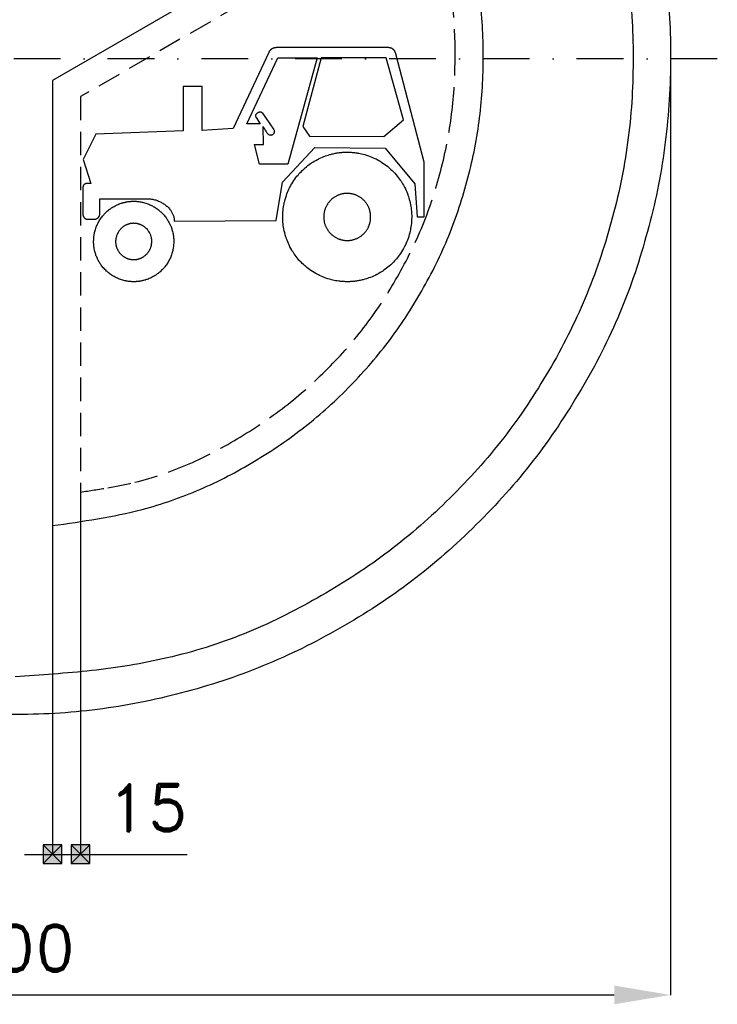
# Model space of a CAD drawing. Header units: millimetres. Extents: x -408 to 375, y -505 to 375.
# Tile 2 of 3: x 3 to 375, y -505 to 21. Entities that reach past the tile are written whole.
import ezdxf

# ---------------------------------------------------------------- set-up
doc = ezdxf.new("R2010")
doc.units = ezdxf.units.MM
doc.header["$LTSCALE"] = 5
doc.linetypes.add('ČERCHOVANÁX2', pattern=[2, 1, -0.5, 0, -0.5])
doc.linetypes.add('ČÁRKOVANÁX2', pattern=[1.5, 1, -0.5])
doc.layers.add('Kóty', color=2, linetype='Continuous')
doc.layers.add('Značka', color=7, linetype='Continuous')
doc.styles.get("Standard").update_dxf_attribs({"font": 'romand.shx', "height": 25})
doc.dimstyles.get("Standard").update_dxf_attribs({"dimtxt": 25, "dimasz": 30, "dimexe": 0.18, "dimexo": 0.0625, "dimgap": 12.5, "dimtad": 1, "dimdec": 0, "dimzin": 0, "dimdsep": 46, "dimtxsty": 'Standard', "dimcen": 0.09, "dimadec": 0, "dimazin": 0, "dimtfac": 1, "dimtdec": 0, "dimtofl": 0, "dimtmove": 0, "dimatfit": 3, "dimfxl": 1, "dimtolj": 1, "dimtzin": 0, "dimarcsym": 0})

# ---------------------------------------------------------------- blocks, each defined once
blk = doc.blocks.new('*D4')
at = {"layer": 'Defpoints', "color": 0, "transparency": 16777216}
for p in [(-350.03, 0), (349.99, -2.29), (349.99, -499.82)]:
    blk.add_point(p, dxfattribs=at)
at = {"layer": 'Kóty', "color": 0, "lineweight": -2, "transparency": 16777216}
for p, q in [((-350.03, -0.06), (-350.03, -500)), ((349.99, -2.35), (349.99, -500)), ((-320.03, -499.82), (319.99, -499.82))]:
    blk.add_line(p, q, dxfattribs=at)
at = {"layer": 'Kóty', "color": 0, "transparency": 16777216}
for points in [[(-320.03, -494.82), (-320.03, -504.82), (-350.03, -499.82)], [(319.99, -494.82), (319.99, -504.82), (349.99, -499.82)]]:
    blk.add_solid(points, dxfattribs=at)
at = {"layer": 'Kóty', "color": 0, "transparency": 16777216, "insert": (-0.02, -474.82), "char_height": 25, "attachment_point": 5}
blk.add_mtext('\\A1;700', dxfattribs=at)

msp = doc.modelspace()

# ---------------------------------------------------------------- hatches: boundary and pattern name
at = {"layer": 'Kóty'}
h = msp.add_hatch(color=256, dxfattribs=at)
h.dxf.hatch_style = 1
h.paths.add_polyline_path([(15.002, -429.637), (25.002, -429.637), (25.002, -419.637), (15.002, -419.637)])
h = msp.add_hatch(color=256, dxfattribs=at)
h.dxf.hatch_style = 1
h.paths.add_polyline_path([(29.999, -429.637), (39.999, -429.637), (39.999, -419.637), (29.999, -419.637)])

# ---------------------------------------------------------------- linework, layer by layer
for p, q in [((34.999, -231.355), (34.999, -424.997)), ((20.002, -249.213), (20.002, -424.997))]:
    msp.add_line(p, q, dxfattribs=at)
for points in [[(15.002, -429.637), (25.002, -429.637), (25.002, -419.637), (15.002, -419.637)], [(29.999, -429.637), (39.999, -429.637), (39.999, -419.637), (29.999, -419.637)]]:
    msp.add_lwpolyline(points, close=True, dxfattribs=at)
for points in [[(15.002, -419.637), (25.002, -429.637)], [(25.002, -419.637), (15.002, -429.637)], [(29.999, -419.637), (39.999, -429.637)], [(39.999, -419.637), (29.999, -429.637)], [(5.002, -424.817), (92.002, -424.817)]]:
    msp.add_lwpolyline(points, dxfattribs=at)
at = {"layer": 'Značka', "color": 6, "linetype": 'ČERCHOVANÁX2', "lineweight": 25, "ltscale": 5}
msp.add_line((375, 0), (-375, 0), dxfattribs=at)
at = {"layer": 'Značka', "color": 1}
for points in [[(20.002, -249.213, 0.0073646), (44.096, -245.613, 0.0222226), (67.867, -240.61, 0.0377358), (98.726, -229.914, 0.0344418), (127.835, -214.847, 0.033539), (154.857, -196.37, 0.0344066), (179.091, -174.441, 0.0346032), (200.412, -149.652, 0.0343433), (218.144, -122.148, 0.0343907), (232.339, -92.659, 0.0347951), (242.328, -61.528, 0.03439), (248.341, -29.415, 0.0328411), (250.001, 3.287, 0.0345851), (247.728, 36.004, 0.0404263), (240.635, 67.876, 0.0211478), (233.78, 87.764, 0.0070156), (225.799, 107.278), (20.002, -11.533), (20.002, -249.213)], [(327.882, 38.82, -0.0344163), (330, -4.307, -0.0344127), (326.754, -47.364, -0.0344293), (317.638, -89.566, -0.0344217), (303.358, -130.307, -0.0343349), (283.629, -168.721, -0.0344144), (259.289, -204.411, -0.0348199), (230.291, -236.376, -0.0343952), (197.55, -264.436, -0.0327193), (161.259, -287.922, -0.0345761), (122.345, -306.945, -0.0409468), (81.237, -319.848, -0.0317599), (40.949, -326.623, -0.0104666), (0, -330)]]:
    msp.add_lwpolyline(points, format="xyb", dxfattribs=at)
at = {"layer": 'Značka', "color": 6, "linetype": 'ČÁRKOVANÁX2', "ltscale": 2.5}
msp.add_lwpolyline([(34.999, -231.292, 0.0057517), (49.601, -229.025, 0.0173354), (64.049, -226.093, 0.0432983), (92.988, -216.231, 0.0348301), (120.201, -201.919, 0.0323401), (145.615, -184.487, 0.0345062), (168.407, -163.888, 0.0349816), (188.432, -140.598, 0.0342356), (205.087, -114.725, 0.0343121), (218.432, -86.999, 0.0353086), (227.788, -57.752, 0.0344075), (233.37, -27.532, 0.0308437), (234.978, 3.286, 0.0346749), (233.065, 33.939, 0.0477224), (226.217, 63.656, 0.015622), (222.334, 74.632, 0.0051919), (217.99, 85.456), (34.999, -20.194), (34.999, -231.292)], format="xyb", dxfattribs=at)
at = {"layer": 'Značka', "color": 5}
for points in [[(347.509, 43.384, -0.0342652), (350, 0)], [(99.996, -38.216), (99.974, -14.708), (89.849, -14.708), (89.779, -38.497), (43.216, -40.237), (36.441, -53.682), (40.511, -66.614), (38.099, -66.623), (38.053, -66.624), (38.007, -66.626, 0.0513274), (37.724, -66.672, 0.0479952), (37.454, -66.772, 0.0471004), (37.186, -66.926, 0.0391867), (36.949, -67.124, 0.0357064), (36.734, -67.359, 0.0338758), (36.553, -67.621), (36.417, -67.876), (36.312, -68.145), (36.242, -68.402), (36.205, -68.665), (36.202, -68.711), (36.2, -68.756), (36.2, -82.707), (36.2, -82.72), (36.201, -82.733), (36.204, -82.825), (36.207, -82.916), (36.212, -83.003), (36.217, -83.089), (36.224, -83.176), (36.232, -83.261), (36.241, -83.33), (36.25, -83.398), (36.263, -83.469), (36.277, -83.541), (36.28, -83.553), (36.283, -83.566), (36.285, -83.576), (36.288, -83.586), (36.293, -83.606), (36.298, -83.626), (36.312, -83.677), (36.327, -83.727), (36.348, -83.793), (36.372, -83.858), (36.397, -83.924), (36.424, -83.988), (36.446, -84.039), (36.47, -84.09), (36.501, -84.152), (36.533, -84.214), (36.577, -84.294), (36.622, -84.372), (36.662, -84.436), (36.703, -84.5), (36.745, -84.562), (36.789, -84.622), (36.825, -84.67), (36.863, -84.717), (36.911, -84.775), (36.96, -84.832), (37.009, -84.885), (37.059, -84.938), (37.102, -84.981), (37.146, -85.022), (37.191, -85.063), (37.237, -85.103), (37.274, -85.135), (37.312, -85.165), (37.36, -85.203), (37.409, -85.239), (37.472, -85.283), (37.535, -85.326), (37.59, -85.359), (37.645, -85.391), (37.702, -85.42), (37.759, -85.448), (37.805, -85.467), (37.852, -85.485), (37.912, -85.504), (37.972, -85.521), (38.02, -85.532), (38.069, -85.542), (38.109, -85.548), (38.15, -85.554), (38.191, -85.558), (38.232, -85.562), (38.265, -85.565), (38.298, -85.567), (38.333, -85.569), (38.368, -85.572), (38.375, -85.572), (38.381, -85.572), (42.632, -85.599), (42.639, -85.599), (42.645, -85.598), (42.693, -85.595), (42.741, -85.592), (42.786, -85.588), (42.831, -85.584), (42.876, -85.58), (42.921, -85.574), (42.957, -85.57), (42.992, -85.564), (43.037, -85.556), (43.081, -85.548), (43.152, -85.531), (43.223, -85.512), (43.282, -85.494), (43.339, -85.473), (43.397, -85.451), (43.454, -85.427), (43.499, -85.407), (43.544, -85.385), (43.599, -85.358), (43.653, -85.328), (43.733, -85.284), (43.812, -85.237), (43.875, -85.196), (43.938, -85.154), (44, -85.11), (44.061, -85.065), (44.108, -85.027), (44.155, -84.989), (44.213, -84.94), (44.27, -84.89), (44.336, -84.83), (44.401, -84.769), (44.453, -84.717), (44.505, -84.663), (44.555, -84.609), (44.604, -84.554), (44.643, -84.509), (44.68, -84.463), (44.726, -84.405), (44.77, -84.346), (44.809, -84.294), (44.846, -84.241), (44.876, -84.196), (44.905, -84.151), (44.933, -84.105), (44.961, -84.059), (44.982, -84.021), (45.003, -83.983), (45.028, -83.936), (45.052, -83.887), (45.08, -83.829), (45.106, -83.771), (45.127, -83.721), (45.147, -83.672), (45.166, -83.621), (45.183, -83.571), (45.195, -83.53), (45.207, -83.489), (45.219, -83.438), (45.23, -83.386), (45.238, -83.344), (45.245, -83.301), (45.25, -83.266), (45.255, -83.23), (45.259, -83.195), (45.263, -83.159), (45.265, -83.131), (45.268, -83.102), (45.271, -83.072), (45.274, -83.041), (45.274, -83.036), (45.275, -83.03), (45.262, -74.705), (71.201, -74.734), (71.514, -74.75), (71.827, -74.769, -0.0376015), (74.005, -75.087, -0.0368541), (76.116, -75.725, -0.0346173), (78.022, -76.564, -0.0341792), (79.794, -77.657, -0.0350202), (81.366, -78.915, -0.0401645), (82.73, -80.391, -0.0342061), (83.616, -81.651, -0.0367748), (84.316, -83.027, -0.043189), (84.833, -84.557, -0.0525619), (85.049, -86.147), (85.058, -86.435), (85.061, -86.724), (139.476, -86.399), (142.854, -65.789), (160.109, -47.386), (197.663, -47.684), (213.509, -66.683), (214.791, -84.295), (218.492, -84.294), (218.492, -55.179), (203.551, 1.931), (203.545, 1.954), (203.539, 1.978), (203.498, 2.141), (203.455, 2.303), (203.414, 2.458), (203.371, 2.612), (203.326, 2.765), (203.279, 2.917), (203.239, 3.038), (203.197, 3.158), (203.141, 3.307), (203.081, 3.455), (203.024, 3.586), (202.962, 3.715), (202.907, 3.821), (202.85, 3.926), (202.791, 4.03), (202.728, 4.132), (202.676, 4.212), (202.623, 4.291), (202.552, 4.388), (202.479, 4.483), (202.393, 4.591), (202.303, 4.696), (202.226, 4.781), (202.145, 4.863), (202.062, 4.943), (201.976, 5.02), (201.906, 5.079), (201.834, 5.136), (201.742, 5.205), (201.648, 5.27), (201.551, 5.335), (201.452, 5.396), (201.369, 5.445), (201.283, 5.491), (201.197, 5.535), (201.109, 5.577), (201.039, 5.609), (200.967, 5.639), (200.877, 5.675), (200.786, 5.709), (200.655, 5.756), (200.522, 5.799), (200.411, 5.831), (200.298, 5.861), (200.185, 5.887), (200.071, 5.911), (199.98, 5.928), (199.888, 5.944), (199.791, 5.958), (199.693, 5.97), (199.675, 5.972), (199.658, 5.974), (199.655, 5.975), (199.652, 5.975), (199.645, 5.976), (199.638, 5.977), (199.622, 5.979), (199.605, 5.981), (199.583, 5.984), (199.561, 5.986), (199.539, 5.989), (199.517, 5.992), (199.499, 5.994), (199.481, 5.995), (199.462, 5.997), (199.442, 5.999), (199.439, 6), (199.436, 6), (140.123, 6), (140.118, 6), (140.113, 6), (140.077, 5.999), (140.042, 5.999), (140.008, 5.998), (139.974, 5.997), (139.941, 5.996), (139.907, 5.995), (139.88, 5.994), (139.853, 5.993), (139.825, 5.992), (139.796, 5.991), (139.791, 5.991), (139.786, 5.991), (139.759, 5.99), (139.733, 5.989), (139.679, 5.986), (139.626, 5.984), (139.493, 5.975), (139.36, 5.965, 0.0068862), (139.183, 5.947, 0.0072656), (139.006, 5.924, 0.0077726), (138.83, 5.896, 0.0077926), (138.655, 5.863), (138.516, 5.833), (138.377, 5.798), (138.206, 5.749), (138.036, 5.696), (137.905, 5.653), (137.776, 5.607), (137.67, 5.565), (137.565, 5.52), (137.461, 5.473), (137.359, 5.423), (137.278, 5.381), (137.198, 5.337), (137.1, 5.279), (137.003, 5.218), (136.912, 5.159), (136.822, 5.097), (136.748, 5.044), (136.676, 4.988), (136.606, 4.931), (136.537, 4.872), (136.482, 4.823), (136.429, 4.774), (136.364, 4.71), (136.3, 4.645), (136.241, 4.583), (136.184, 4.519), (136.137, 4.465), (136.092, 4.41), (136.047, 4.354), (136.004, 4.297), (135.97, 4.251), (135.937, 4.204), (135.897, 4.145), (135.859, 4.085), (135.826, 4.034), (135.794, 3.982), (135.768, 3.938), (135.742, 3.894), (135.717, 3.85), (135.692, 3.806), (135.672, 3.77), (135.652, 3.734), (135.628, 3.689), (135.603, 3.645), (135.59, 3.621), (135.576, 3.597), (135.565, 3.578), (135.554, 3.558), (135.543, 3.538), (135.532, 3.519), (135.523, 3.503), (135.514, 3.487), (135.505, 3.47), (135.496, 3.454), (135.494, 3.451), (135.492, 3.448), (116.468, -37.273), (99.996, -38.216)], [(350, 0), (349.992, -2.291), (349.97, -4.581, -0.0321676), (346.486, -50.208, -0.0357228), (336.859, -95.004, -0.0366666), (321.827, -138.262, -0.0347537), (300.792, -178.953, -0.0340389), (274.962, -216.774, -0.0344531), (244.227, -250.706, -0.03456), (209.511, -280.563, -0.0344258), (171.017, -305.374, -0.0343888), (129.749, -325.223, -0.0344181), (86.154, -339.231, -0.0344236), (41.156, -347.724, -0.0344167), (-4.581, -349.97, -0.0344158)], [(140.391, 0.466), (161.423, 0.482), (145.594, -56.296), (130.463, -56.23), (127.888, -45.793), (132.728, -45.778), (132.517, -36.124), (132.526, -36.141), (132.536, -36.158), (132.694, -36.44), (132.856, -36.72), (133.11, -37.156), (133.363, -37.592), (133.639, -38.065), (133.918, -38.536), (134.109, -38.855), (134.3, -39.174), (134.433, -39.398), (134.577, -39.615, 0.0741852), (135.096, -40.148, 0.0769166), (135.751, -40.507, 0.0464855), (136.145, -40.627, 0.0491305), (136.551, -40.669, 0.046397), (136.928, -40.642, 0.0473243), (137.295, -40.545, 0.0462248), (137.624, -40.395, 0.0471763), (137.92, -40.186, 0.0475725), (138.169, -39.936, 0.0506111), (138.365, -39.643, 0.0528238), (138.505, -39.316, 0.0549607), (138.571, -38.968), (138.572, -38.652), (138.515, -38.34), (138.409, -38.035), (138.256, -37.752), (138.191, -37.653), (138.122, -37.555), (132.275, -29.089), (132.22, -29.024), (132.163, -28.961, 0.068744), (131.881, -28.739, 0.0594376), (131.549, -28.594, 0.058917), (131.147, -28.512, 0.0448186), (130.736, -28.514, 0.0507393), (130.184, -28.612, 0.0484896), (129.662, -28.816, 0.0457169), (129.242, -29.066, 0.054763), (128.881, -29.395, 0.0535019), (128.641, -29.717, 0.0678631), (128.487, -30.085), (128.436, -30.367), (128.444, -30.655), (128.506, -30.94), (128.62, -31.208), (128.673, -31.304), (128.73, -31.398), (130.869, -34.697), (123.705, -34.702), (140.391, 0.466)], [(211.813, -84.422), (211.813, -84.429), (211.813, -84.435), (211.813, -84.483), (211.812, -84.53), (211.812, -84.575), (211.812, -84.62), (211.811, -84.665), (211.811, -84.71), (211.81, -84.747), (211.81, -84.783), (211.81, -84.821), (211.809, -84.86), (211.809, -84.867), (211.809, -84.874), (211.807, -85.009), (211.805, -85.144), (211.798, -85.415), (211.79, -85.686), (211.76, -86.364), (211.717, -87.041), (211.64, -87.943), (211.538, -88.843), (211.414, -89.74), (211.264, -90.634), (211.128, -91.346), (210.974, -92.054), (210.757, -92.933), (210.519, -93.807), (210.218, -94.851), (209.887, -95.886), (209.582, -96.738), (209.25, -97.58), (208.896, -98.413), (208.518, -99.235), (208.2, -99.886), (207.865, -100.528), (207.428, -101.32), (206.971, -102.102), (206.406, -103.029), (205.815, -103.939), (205.3, -104.681), (204.763, -105.408), (204.207, -106.121), (203.632, -106.818), (203.159, -107.365), (202.672, -107.9), (202.048, -108.553), (201.407, -109.191), (200.625, -109.94), (199.819, -110.666), (199.13, -111.249), (198.424, -111.812), (197.703, -112.356), (196.967, -112.879), (196.369, -113.284), (195.76, -113.674), (194.988, -114.143), (194.204, -114.592), (193.255, -115.112), (192.29, -115.603), (191.474, -115.988), (190.647, -116.348), (189.81, -116.686), (188.965, -117), (188.283, -117.236), (187.595, -117.455), (186.729, -117.706), (185.857, -117.937, -0.0062793), (184.805, -118.192, -0.0088039), (183.747, -118.416, -0.0080251), (182.859, -118.576, -0.0072895), (181.967, -118.708, -0.0069934), (181.072, -118.817, -0.0071569), (180.174, -118.901, -0.0059319), (179.455, -118.952, -0.0063127), (178.734, -118.984, -0.0071268), (177.833, -119.002, -0.0051942), (176.931, -118.998, -0.006306), (175.849, -118.972, -0.0087969), (174.769, -118.913, -0.008035), (173.87, -118.836, -0.0072967), (172.975, -118.732), (172.082, -118.605), (171.194, -118.453), (170.486, -118.314), (169.782, -118.158), (168.907, -117.941), (168.037, -117.703), (166.998, -117.396), (165.97, -117.058), (165.122, -116.751), (164.283, -116.417), (163.454, -116.063), (162.634, -115.685), (161.986, -115.367), (161.346, -115.034), (160.556, -114.597), (159.777, -114.141), (158.853, -113.574), (157.947, -112.98), (157.207, -112.462), (156.483, -111.922), (155.774, -111.364), (155.08, -110.785), (154.536, -110.31), (154.004, -109.822), (153.354, -109.195), (152.72, -108.551), (151.973, -107.764), (151.251, -106.954), (150.67, -106.262), (150.11, -105.552), (149.568, -104.828), (149.047, -104.09), (148.644, -103.489), (148.256, -102.879), (147.789, -102.104), (147.342, -101.318), (146.824, -100.364), (146.335, -99.394), (145.952, -98.574), (145.594, -97.743), (145.257, -96.903), (144.944, -96.054), (144.709, -95.369), (144.491, -94.679), (144.241, -93.809), (144.011, -92.934), (143.757, -91.877), (143.534, -90.813), (143.375, -89.922), (143.243, -89.026), (143.135, -88.127), (143.051, -87.226), (143.001, -86.503), (142.968, -85.78), (142.951, -84.874), (142.955, -83.969), (142.981, -82.882), (143.04, -81.798), (143.117, -80.895), (143.22, -79.996), (143.347, -79.099), (143.499, -78.207), (143.637, -77.496), (143.792, -76.788), (144.008, -75.909), (144.245, -75.035), (144.55, -73.992), (144.886, -72.96), (145.193, -72.108), (145.525, -71.266), (145.878, -70.433), (146.255, -69.611), (146.571, -68.96), (146.903, -68.316), (147.339, -67.523), (147.793, -66.741), (148.356, -65.813), (148.947, -64.904), (149.462, -64.161), (150, -63.434), (150.556, -62.721), (151.131, -62.024), (151.605, -61.478), (152.091, -60.943), (152.716, -60.289), (153.356, -59.651), (154.14, -58.902), (154.945, -58.177), (155.634, -57.593), (156.341, -57.031), (157.061, -56.487), (157.797, -55.963), (158.395, -55.558), (159.003, -55.168), (159.774, -54.699), (160.558, -54.25), (161.508, -53.73, -0.0087209), (162.473, -53.239), (163.289, -52.854), (164.116, -52.494), (164.953, -52.156, -0.0071511), (165.798, -51.842), (166.48, -51.606), (167.168, -51.387, -0.0071405), (168.035, -51.136, -0.0051517), (168.907, -50.906, -0.0062525), (169.959, -50.65, -0.0087632), (171.017, -50.426, -0.0080271), (171.904, -50.267, -0.0072905), (172.796, -50.134, -0.0070202), (173.691, -50.025, -0.0071748), (174.589, -49.941, -0.0059795), (175.308, -49.891, -0.0063084), (176.029, -49.858, -0.0071417), (176.931, -49.84, -0.0052096), (177.833, -49.844, -0.006262), (178.915, -49.871, -0.0087864), (179.995, -49.93, -0.0079844), (180.893, -50.006, -0.0073303), (181.789, -50.11, -0.0070043), (182.681, -50.237, -0.0071133), (183.57, -50.39), (184.278, -50.528), (184.982, -50.684), (185.857, -50.901), (186.727, -51.14), (187.766, -51.446), (188.794, -51.784), (189.642, -52.092), (190.481, -52.426), (191.31, -52.78), (192.13, -53.159), (192.778, -53.476), (193.418, -53.809), (194.208, -54.246), (194.987, -54.702), (195.911, -55.268), (196.817, -55.863), (197.556, -56.38), (198.28, -56.92), (198.989, -57.479), (199.683, -58.057), (200.227, -58.532), (200.759, -59.021), (201.41, -59.648), (202.044, -60.291), (202.791, -61.078), (203.513, -61.888), (204.095, -62.58), (204.655, -63.29), (205.197, -64.014), (205.718, -64.753), (206.121, -65.353), (206.509, -65.963), (206.975, -66.738), (207.422, -67.524), (207.94, -68.478), (208.428, -69.448), (208.811, -70.267), (209.169, -71.098), (209.505, -71.938), (209.818, -72.787), (210.052, -73.472), (210.27, -74.163), (210.522, -75.032), (210.753, -75.908), (210.997, -76.913), (211.212, -77.924), (211.368, -78.771), (211.499, -79.623), (211.609, -80.476), (211.695, -81.333), (211.747, -82.018), (211.785, -82.705), (211.809, -83.435), (211.815, -84.165), (211.814, -84.293), (211.813, -84.422)], [(189.902, -84.422), (189.902, -84.402), (189.902, -84.382), (189.902, -84.366), (189.901, -84.349), (189.901, -84.332), (189.901, -84.316), (189.901, -84.303), (189.901, -84.289), (189.9, -84.273), (189.9, -84.256), (189.887, -83.862), (189.867, -83.469), (189.84, -83.141), (189.802, -82.814), (189.757, -82.488), (189.702, -82.163), (189.653, -81.903), (189.597, -81.646), (189.518, -81.326), (189.432, -81.007), (189.323, -80.628), (189.203, -80.251), (189.092, -79.942), (188.971, -79.636), (188.842, -79.333), (188.704, -79.034), (188.589, -78.798), (188.467, -78.564), (188.308, -78.277), (188.142, -77.993), (187.937, -77.655), (187.722, -77.324), (187.534, -77.054), (187.338, -76.79), (187.136, -76.531), (186.927, -76.277), (186.755, -76.078), (186.578, -75.884), (186.351, -75.646), (186.118, -75.415), (185.833, -75.142), (185.541, -74.878), (185.29, -74.666), (185.034, -74.461), (184.771, -74.263), (184.504, -74.073), (184.286, -73.926), (184.065, -73.784), (183.784, -73.614), (183.499, -73.45), (183.154, -73.261), (182.803, -73.082), (182.506, -72.942), (182.205, -72.812), (181.901, -72.689), (181.594, -72.575), (181.346, -72.489), (181.096, -72.409), (180.781, -72.318), (180.465, -72.234), (180.082, -72.141), (179.697, -72.059), (179.374, -72.001), (179.05, -71.953), (178.724, -71.914), (178.398, -71.883), (178.136, -71.865), (177.874, -71.853), (177.546, -71.846), (177.218, -71.847, 0.0065166), (176.825, -71.857, 0.0087863), (176.432, -71.878, 0.0079468), (176.105, -71.906, 0.0072974), (175.78, -71.944, 0.0071333), (175.455, -71.99, 0.0071918), (175.132, -72.046), (174.874, -72.096), (174.618, -72.153), (174.3, -72.232), (173.983, -72.319), (173.605, -72.43), (173.231, -72.553), (172.923, -72.665), (172.618, -72.786), (172.317, -72.915), (172.019, -73.053), (171.784, -73.168), (171.551, -73.289), (171.264, -73.448), (170.981, -73.614), (170.645, -73.82), (170.315, -74.036), (170.046, -74.224), (169.783, -74.421), (169.525, -74.624), (169.272, -74.834), (169.074, -75.007), (168.881, -75.185), (168.645, -75.413), (168.414, -75.647), (168.142, -75.933), (167.88, -76.227), (167.668, -76.479), (167.464, -76.737), (167.268, -77), (167.078, -77.269), (166.931, -77.487), (166.79, -77.709), (166.621, -77.991), (166.458, -78.276), (166.269, -78.623), (166.091, -78.976), (165.952, -79.274), (165.822, -79.576), (165.699, -79.882), (165.586, -80.19), (165.5, -80.44), (165.421, -80.691), (165.33, -81.007), (165.247, -81.326), (165.154, -81.71), (165.074, -82.096), (165.016, -82.421), (164.968, -82.746), (164.929, -83.073), (164.898, -83.401), (164.88, -83.664), (164.868, -83.927), (164.861, -84.257), (164.862, -84.586), (164.872, -84.981), (164.894, -85.376), (164.921, -85.704), (164.959, -86.031), (165.005, -86.357), (165.06, -86.681), (165.11, -86.94), (165.167, -87.197), (165.245, -87.517), (165.331, -87.835), (165.443, -88.214), (165.565, -88.589), (165.677, -88.898), (165.798, -89.204), (165.926, -89.507), (166.063, -89.806), (166.178, -90.043), (166.298, -90.277), (166.456, -90.565), (166.622, -90.85), (166.826, -91.187), (167.041, -91.518), (167.229, -91.788), (167.424, -92.052), (167.626, -92.311), (167.836, -92.565), (168.008, -92.764), (168.185, -92.958), (168.413, -93.196), (168.646, -93.428), (168.931, -93.7), (169.223, -93.964), (169.474, -94.176), (169.73, -94.381), (169.993, -94.579), (170.26, -94.769), (170.478, -94.916), (170.699, -95.058), (170.98, -95.229), (171.265, -95.392), (171.61, -95.582), (171.961, -95.76), (172.257, -95.9), (172.558, -96.031), (172.862, -96.154), (173.169, -96.269), (173.417, -96.354), (173.667, -96.434), (173.982, -96.525), (174.299, -96.608), (174.682, -96.702), (175.067, -96.783), (175.39, -96.841), (175.714, -96.89), (176.04, -96.929), (176.366, -96.96), (176.628, -96.978), (176.89, -96.99), (177.218, -96.997), (177.546, -96.995, 0.0063615), (177.939, -96.986, 0.0087863), (178.332, -96.964, 0.0080395), (178.659, -96.936, 0.0073174), (178.984, -96.898, 0.006949), (179.309, -96.852), (179.632, -96.796), (179.89, -96.746), (180.146, -96.689), (180.464, -96.61), (180.781, -96.524), (181.159, -96.412), (181.532, -96.289), (181.841, -96.177), (182.145, -96.056), (182.447, -95.927), (182.744, -95.79), (182.98, -95.674), (183.213, -95.553), (183.5, -95.394), (183.783, -95.228), (184.119, -95.022), (184.448, -94.807), (184.717, -94.618), (184.981, -94.422), (185.239, -94.219), (185.491, -94.009), (185.689, -93.836), (185.882, -93.658), (186.119, -93.43), (186.35, -93.196), (186.622, -92.909), (186.884, -92.615), (187.096, -92.363), (187.299, -92.105), (187.496, -91.842), (187.686, -91.573), (187.832, -91.355), (187.974, -91.133), (188.143, -90.852), (188.306, -90.566), (188.494, -90.219), (188.672, -89.866), (188.811, -89.568), (188.941, -89.266), (189.063, -88.961), (189.177, -88.652), (189.262, -88.402), (189.342, -88.151), (189.433, -87.835), (189.517, -87.516), (189.606, -87.151), (189.684, -86.783), (189.74, -86.476), (189.788, -86.166), (189.828, -85.856), (189.859, -85.545), (189.878, -85.295), (189.892, -85.046), (189.901, -84.781), (189.902, -84.516), (189.902, -84.469), (189.902, -84.422)], [(84.761, -97.521), (84.761, -97.525), (84.761, -97.529), (84.761, -97.558), (84.761, -97.587), (84.761, -97.615), (84.761, -97.643), (84.761, -97.671), (84.76, -97.699), (84.76, -97.722), (84.76, -97.744), (84.759, -97.772), (84.759, -97.801), (84.74, -98.474), (84.702, -99.147), (84.655, -99.707), (84.591, -100.266), (84.514, -100.823), (84.421, -101.379), (84.336, -101.821), (84.241, -102.261), (84.106, -102.808), (83.958, -103.351), (83.771, -104), (83.565, -104.642), (83.376, -105.171), (83.169, -105.694), (82.949, -106.212), (82.714, -106.722), (82.517, -107.126), (82.309, -107.525), (82.037, -108.018), (81.754, -108.504), (81.403, -109.079), (81.035, -109.645), (80.715, -110.106), (80.381, -110.558), (80.036, -111), (79.679, -111.433), (79.385, -111.773), (79.083, -112.105), (78.695, -112.511), (78.298, -112.908), (77.811, -113.373), (77.311, -113.824), (76.882, -114.186), (76.444, -114.535), (75.996, -114.873), (75.539, -115.198), (75.167, -115.45), (74.79, -115.692), (74.31, -115.983), (73.824, -116.262), (73.233, -116.585), (72.634, -116.89), (72.127, -117.13), (71.613, -117.353), (71.093, -117.563), (70.568, -117.758), (70.144, -117.905), (69.717, -118.041, -0.0070488), (69.179, -118.197), (68.638, -118.34, -0.0063846), (67.984, -118.499, -0.00876), (67.326, -118.638, -0.0079176), (66.775, -118.737, -0.0072637), (66.221, -118.819, -0.0069943), (65.665, -118.887, -0.0071449), (65.107, -118.939, -0.0059448), (64.66, -118.97, -0.0062384), (64.212, -118.991, -0.0071163), (63.653, -119.002, -0.0053133), (63.093, -119, -0.0064934), (62.421, -118.983, -0.0087565), (61.749, -118.946, -0.0079268), (61.191, -118.898), (60.635, -118.834), (60.08, -118.755), (59.528, -118.66), (59.088, -118.574), (58.651, -118.477), (58.107, -118.343), (57.566, -118.195), (56.921, -118.004), (56.282, -117.794), (55.756, -117.603), (55.235, -117.396), (54.72, -117.175), (54.211, -116.94), (53.809, -116.743), (53.411, -116.536), (52.921, -116.265), (52.437, -115.982), (51.863, -115.629), (51.3, -115.26), (50.84, -114.939), (50.391, -114.603), (49.95, -114.256), (49.519, -113.897), (49.181, -113.602), (48.85, -113.298), (48.446, -112.909), (48.052, -112.51), (47.588, -112.021), (47.139, -111.518), (46.778, -111.088), (46.43, -110.647), (46.094, -110.197), (45.77, -109.738), (45.52, -109.365), (45.279, -108.986), (44.989, -108.505), (44.712, -108.017), (44.39, -107.424), (44.086, -106.822), (43.848, -106.312), (43.625, -105.796), (43.416, -105.274), (43.222, -104.746), (43.076, -104.321), (42.94, -103.892), (42.784, -103.351), (42.641, -102.807), (42.483, -102.151), (42.345, -101.491), (42.247, -100.937), (42.165, -100.381), (42.098, -99.822), (42.046, -99.262), (42.015, -98.813), (41.995, -98.364), (41.984, -97.801), (41.986, -97.238), (42.002, -96.563), (42.039, -95.889), (42.086, -95.329), (42.15, -94.77), (42.229, -94.213), (42.323, -93.659), (42.409, -93.217), (42.505, -92.777), (42.639, -92.231), (42.787, -91.688), (42.976, -91.041), (43.186, -90.399), (43.376, -89.871), (43.582, -89.348), (43.802, -88.83), (44.036, -88.319), (44.232, -87.915), (44.438, -87.515), (44.709, -87.022), (44.991, -86.536), (45.341, -85.96), (45.709, -85.394), (46.029, -84.933), (46.362, -84.481), (46.708, -84.039), (47.065, -83.606), (47.359, -83.266), (47.661, -82.934), (48.049, -82.528), (48.447, -82.131), (48.934, -81.666), (49.435, -81.216), (49.863, -80.854), (50.302, -80.505), (50.749, -80.167), (51.206, -79.841), (51.578, -79.59), (51.955, -79.348), (52.435, -79.057), (52.921, -78.778), (53.511, -78.455, -0.0087245), (54.111, -78.149), (54.618, -77.91), (55.132, -77.687, -0.0069665), (55.652, -77.477, -0.0070996), (56.177, -77.281), (56.601, -77.135, -0.0063514), (57.028, -76.999, -0.0071685), (57.566, -76.842, -0.0053111), (58.107, -76.699, -0.0064844), (58.761, -76.54, -0.0088052), (59.418, -76.401, -0.0079202), (59.97, -76.302, -0.007266), (60.524, -76.22, -0.0070229), (61.08, -76.152, -0.0071735), (61.637, -76.1, -0.0059441), (62.084, -76.069, -0.0062043), (62.532, -76.048, -0.0071381), (63.092, -76.037, -0.0053376), (63.652, -76.039, -0.0064928), (64.324, -76.056, -0.0087331), (64.995, -76.093, -0.0078725), (65.554, -76.141, -0.0072374), (66.11, -76.205), (66.665, -76.284), (67.217, -76.379), (67.657, -76.465), (68.094, -76.562), (68.638, -76.696), (69.179, -76.845), (69.823, -77.035), (70.462, -77.245), (70.989, -77.437), (71.509, -77.644), (72.025, -77.864), (72.533, -78.099), (72.936, -78.296), (73.334, -78.503), (73.824, -78.774), (74.308, -79.058), (74.882, -79.41), (75.445, -79.779), (75.905, -80.101), (76.354, -80.436), (76.795, -80.783), (77.226, -81.142), (77.564, -81.438), (77.895, -81.741), (78.299, -82.13), (78.693, -82.53), (79.157, -83.019), (79.606, -83.522), (79.967, -83.952), (80.315, -84.393), (80.651, -84.843), (80.975, -85.302), (81.225, -85.675), (81.466, -86.054), (81.756, -86.536), (82.033, -87.024), (82.355, -87.616), (82.659, -88.218), (82.897, -88.727), (83.119, -89.243), (83.328, -89.765), (83.522, -90.292), (83.668, -90.718), (83.803, -91.147), (83.959, -91.687), (84.102, -92.232), (84.254, -92.856), (84.388, -93.484), (84.484, -94.01), (84.566, -94.539), (84.634, -95.07), (84.687, -95.602), (84.72, -96.028), (84.743, -96.454), (84.759, -96.907), (84.762, -97.361), (84.762, -97.441), (84.761, -97.521)], [(73.023, -97.521), (73.023, -97.505), (73.023, -97.49), (73.023, -97.477), (73.023, -97.465), (73.023, -97.452), (73.023, -97.439), (73.023, -97.429), (73.023, -97.419), (73.023, -97.406), (73.023, -97.393, 0.0221864), (72.982, -96.441, 0.025778), (72.849, -95.496), (72.689, -94.774), (72.465, -94.07), (72.188, -93.398), (71.849, -92.754), (71.531, -92.247), (71.179, -91.763, 0.0199608), (70.664, -91.151), (70.106, -90.577), (69.887, -90.367), (69.662, -90.163), (69.469, -90), (69.271, -89.842), (69.069, -89.689), (68.862, -89.543), (68.695, -89.429), (68.524, -89.32), (68.307, -89.188), (68.087, -89.062), (67.821, -88.916), (67.551, -88.779), (67.322, -88.671), (67.09, -88.57), (66.856, -88.476), (66.619, -88.388), (66.428, -88.322), (66.235, -88.26), (65.993, -88.189), (65.748, -88.124), (65.453, -88.052), (65.157, -87.99), (64.908, -87.945), (64.658, -87.908), (64.407, -87.878), (64.155, -87.855), (63.953, -87.841), (63.751, -87.831), (63.498, -87.826), (63.245, -87.827, 0.006441), (62.942, -87.835, 0.0087623), (62.639, -87.851, 0.008113), (62.387, -87.873, 0.0071608), (62.136, -87.902, 0.0070707), (61.886, -87.938, 0.0072266), (61.637, -87.98, 0.0060073), (61.439, -88.019), (61.241, -88.063), (60.996, -88.123), (60.752, -88.19), (60.461, -88.277), (60.173, -88.372), (59.935, -88.458), (59.7, -88.551), (59.468, -88.651), (59.238, -88.757), (59.057, -88.846), (58.878, -88.939), (58.656, -89.061), (58.439, -89.189, 0.0258036), (57.711, -89.682, 0.0263261), (57.039, -90.248, 0.0219112), (56.484, -90.799, 0.0182305), (55.975, -91.393, 0.0170695), (55.499, -92.025, 0.0179889), (55.069, -92.689), (54.765, -93.224), (54.496, -93.778, 0.0212947), (54.227, -94.446, 0.0225352), (54.018, -95.134), (53.946, -95.43), (53.884, -95.728), (53.84, -95.978), (53.803, -96.229), (53.772, -96.48), (53.749, -96.733), (53.735, -96.936), (53.726, -97.138), (53.721, -97.392), (53.722, -97.646), (53.729, -97.951), (53.746, -98.255), (53.767, -98.508), (53.796, -98.76), (53.832, -99.011), (53.874, -99.262), (53.913, -99.461), (53.957, -99.659), (54.017, -99.905), (54.084, -100.15), (54.17, -100.442), (54.264, -100.732), (54.35, -100.971), (54.442, -101.207), (54.541, -101.441), (54.647, -101.671), (54.736, -101.854), (54.829, -102.034), (54.951, -102.256), (55.078, -102.476), (55.236, -102.736), (55.401, -102.99), (55.546, -103.199), (55.696, -103.402), (55.852, -103.602), (56.014, -103.798), (56.147, -103.951), (56.283, -104.101), (56.459, -104.284), (56.639, -104.462), (56.858, -104.672), (57.083, -104.876), (57.276, -105.04), (57.474, -105.197), (57.676, -105.35), (57.883, -105.497), (58.05, -105.61), (58.221, -105.72), (58.438, -105.851), (58.657, -105.977), (58.923, -106.123), (59.193, -106.261), (59.422, -106.368), (59.654, -106.469), (59.888, -106.564), (60.125, -106.652), (60.316, -106.718), (60.509, -106.78), (60.752, -106.85), (60.997, -106.915), (61.291, -106.987), (61.588, -107.049), (61.837, -107.094), (62.087, -107.131), (62.338, -107.161), (62.59, -107.185), (62.792, -107.199), (62.994, -107.208), (63.247, -107.213), (63.499, -107.212, 0.0064469), (63.802, -107.204, 0.008784), (64.105, -107.188, 0.0079343), (64.357, -107.166, 0.0073424), (64.608, -107.137, 0.0070271), (64.858, -107.102, 0.0070881), (65.107, -107.059), (65.305, -107.02), (65.503, -106.976), (65.748, -106.916), (65.991, -106.849), (66.282, -106.762), (66.571, -106.668), (66.809, -106.581), (67.043, -106.488), (67.276, -106.388), (67.505, -106.282), (67.687, -106.193), (67.867, -106.1), (68.088, -105.978), (68.306, -105.85), (68.565, -105.691), (68.819, -105.525), (69.027, -105.38), (69.23, -105.228), (69.429, -105.072), (69.623, -104.91), (69.776, -104.776), (69.925, -104.64), (70.107, -104.464), (70.285, -104.283), (70.494, -104.063), (70.697, -103.836), (70.86, -103.642), (71.017, -103.443), (71.169, -103.24), (71.315, -103.033), (71.428, -102.865), (71.537, -102.694), (71.667, -102.477), (71.792, -102.256), (71.937, -101.989), (72.075, -101.717), (72.182, -101.487), (72.282, -101.254), (72.377, -101.019), (72.464, -100.781), (72.53, -100.589), (72.591, -100.395), (72.662, -100.151), (72.727, -99.905), (72.795, -99.624), (72.855, -99.34), (72.899, -99.103), (72.935, -98.864), (72.966, -98.625), (72.99, -98.385), (73.005, -98.193), (73.015, -98.001), (73.022, -97.797), (73.024, -97.593), (73.024, -97.557), (73.023, -97.521)]]:
    msp.add_lwpolyline(points, format="xyb", dxfattribs=at)
msp.add_lwpolyline([(157.189, -41.333), (196.976, -41.444), (207.479, -32.525), (198.234, 0.482), (163.538, 0.482), (153.653, -36.109), (157.189, -41.333)], dxfattribs=at)

# ---------------------------------------------------------------- texts
at = {"layer": 'Kóty', "insert": (70.95, -399.817), "char_height": 25, "attachment_point": 5}
msp.add_mtext('\\A1;15', dxfattribs=at)

# ---------------------------------------------------------------- dimensions: what is measured, and where the dimension line sits
at = {"layer": 'Kóty'}
dim = msp.add_linear_dim(base=(349.992, -499.817), p1=(-350.029, 0), p2=(349.992, -2.291), dimstyle='Standard', dxfattribs=at)
dim.commit()
dim.dimension.update_dxf_attribs({"geometry": '*D4', "text_midpoint": (-0.018, -474.817)})

doc.saveas('drawing.dxf')
